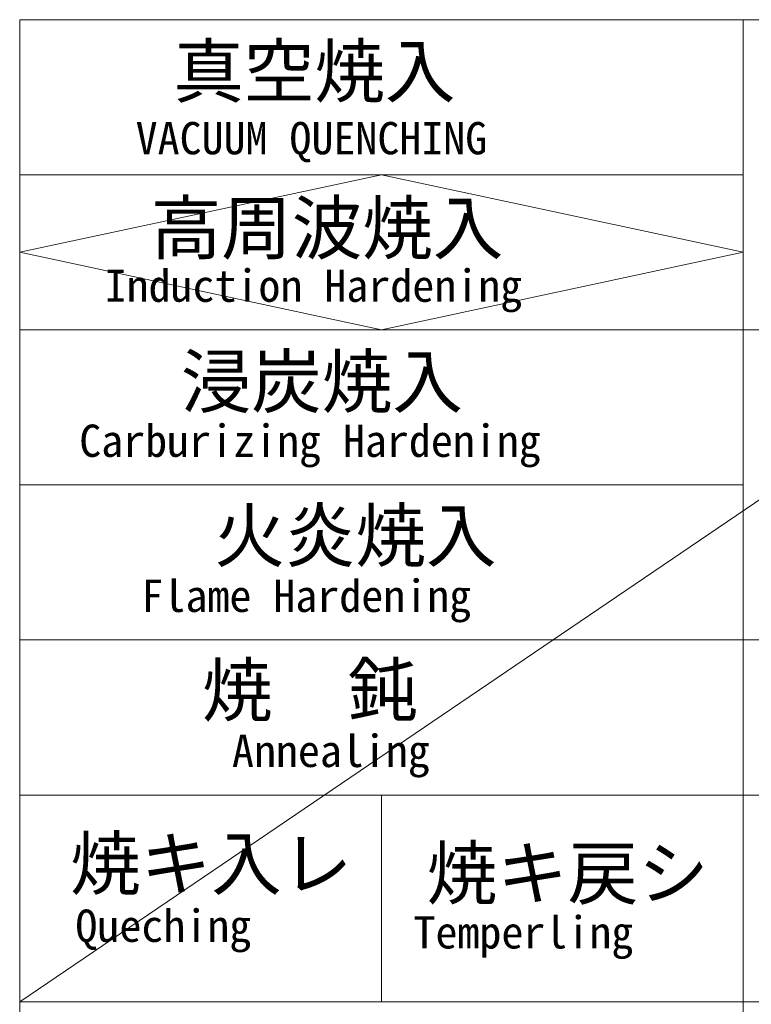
# Model space of a CAD drawing. Header units: millimetres. Extents: x -62 to 6744, y -106 to 4796.
# Tile 8 of 12: x 5240 to 5466, y 295 to 600. Entities that reach past the tile are written whole.
import ezdxf

# ---------------------------------------------------------------- set-up
doc = ezdxf.new("R2010")
doc.units = ezdxf.units.MM
doc.layers.get('0').update_dxf_attribs({"color": 157, "lineweight": 0})
doc.layers.add('2', color=176, linetype='Continuous', lineweight=0)
doc.styles.add('JIS', font='txt')

# ---------------------------------------------------------------- blocks, each defined once
blk = doc.blocks.new('TITLE_BLOCK', base_point=(6640, 80))
at = {"color": 176, "linetype": 'Continuous', "lineweight": 0, "true_color": 0x000080}
for p, q in [((5688, 600), (5240, 296)), ((5240, 528), (5352, 552)), ((5352, 552), (5464, 528)), ((5240, 528), (5352, 504)), ((5464, 528), (5352, 504)), ((5240, 360), (5352, 360))]:
    blk.add_line(p, q, dxfattribs=at)
at = {"layer": '2', "color": 176, "linetype": 'Continuous', "lineweight": 0, "true_color": 0x000080}
for p, q in [((6640, 600), (5240, 600)), ((5240, 600), (5240, 80)), ((5240, 600), (5240, 80)), ((5464, 600), (5464, 208)), ((5464, 552), (5240, 552)), ((5688, 504), (5240, 504)), ((5464, 456), (5240, 456)), ((5688, 408), (5240, 408)), ((5688, 360), (5240, 360)), ((5352, 360), (5352, 296)), ((5240, 296), (6640, 296))]:
    blk.add_line(p, q, dxfattribs=at)
at = {"layer": '2', "color": 176, "linetype": 'Continuous', "lineweight": 0, "true_color": 0x000080, "attachment_point": 1, "style": 'JIS'}
for s, insert, char_height, width in [('{\\fＭＳ Ｐ明朝|b0|i0|c0|p0;真空焼入}', (5287.58, 592.08), 16, 1927.9138), ('{\\ftxt|b0|i0|c0|p0;VACUUM QUENCHING}', (5275.89, 568.33), 10, 1674.1497), ('{\\fＭＳ Ｐ明朝|b0|i0|c0|p0;高周波焼入}', (5280.57, 543.55), 16, 2369.1178), ('{\\ftxt|b0|i0|c0|p0;Induction Hardening}', (5266.29, 522.67), 10, 2038.5488), ('{\\fＭＳ Ｐ明朝|b0|i0|c0|p0;浸炭焼入}', (5289.88, 496), 16, 1905.514), ('{\\ftxt|b0|i0|c0|p0;Carburizing Hardening}', (5258.43, 474.67), 10, 2268.7075), ('{\\fＭＳ Ｐ明朝|b0|i0|c0|p0;火炎焼入}', (5300.29, 448.34), 16, 1904.3578), ('{\\ftxt|b0|i0|c0|p0;Flame Hardening}', (5277.71, 426.67), 10, 1722.9025), ('{\\fＭＳ Ｐ明朝|b0|i0|c0|p0;焼    鈍}', (5296.45, 400.48), 16, 1509.6608), ('{\\ftxt|b0|i0|c0|p0;Annealing}', (5305.71, 378.67), 10, 933.7868), ('{\\fＭＳ Ｐ明朝|b0|i0|c0|p0;焼キ入レ}', (5255.63, 346.79), 16, 1733.7457), ('{\\fＭＳ Ｐ明朝|b0|i0|c0|p0;焼キ戻シ}', (5365.98, 343.84), 16, 1781.4867), ('{\\ftxt|b0|i0|c0|p0;Queching}', (5257.25, 324.54), 10, 887.7551), ('{\\ftxt|b0|i0|c0|p0;Temperling}', (5361.9, 322.5), 10, 1071.8821)]:
    blk.add_mtext(s, dxfattribs=dict(at, insert=insert, char_height=char_height, width=width))
blk = doc.blocks.new('FORMAT')
at = {"color": 176, "linetype": 'Continuous', "lineweight": 0, "true_color": 0x000080}
blk.add_blockref('TITLE_BLOCK', (6640, 80), dxfattribs=at)

msp = doc.modelspace()

# ---------------------------------------------------------------- block references
at = {"color": 176, "linetype": 'Continuous', "lineweight": 0, "true_color": 0x000080}
msp.add_blockref('FORMAT', (0, 0), dxfattribs=at)

doc.saveas('drawing.dxf')
